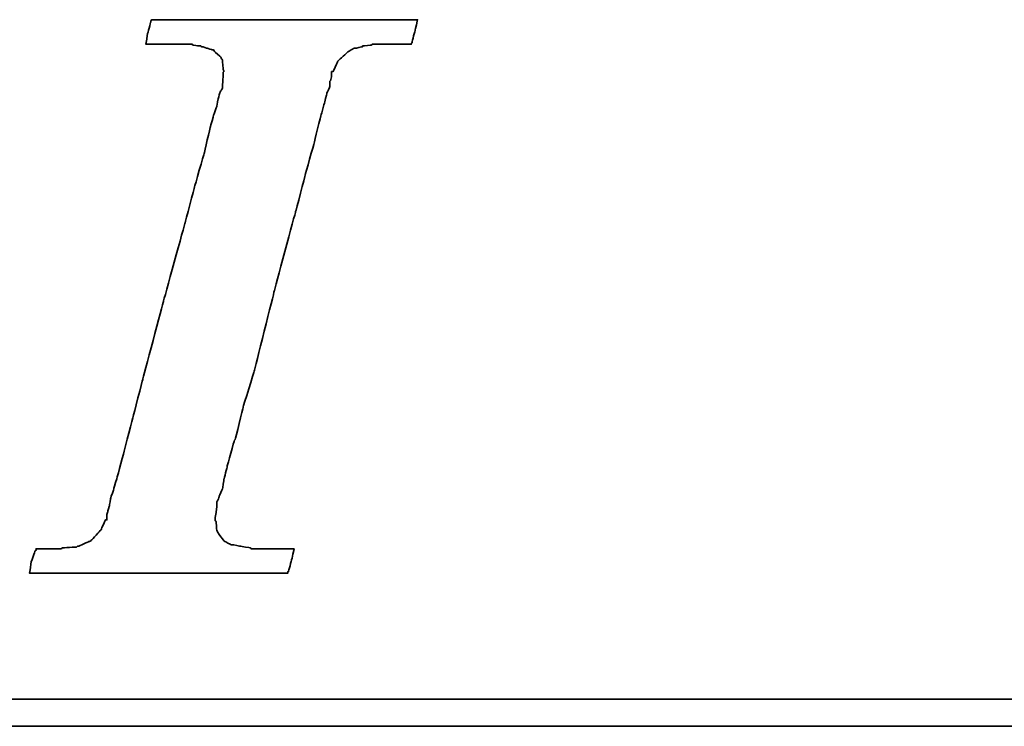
# Model space of a CAD drawing. Header units: millimetres. Extents: x 36 to 369, y 420 to 544.
# Tile 31 of 47: x 290.23 to 294.84, y 456.07 to 459.38. Entities that reach past the tile are written whole.
import ezdxf

# ---------------------------------------------------------------- set-up
doc = ezdxf.new("R2010")
doc.units = ezdxf.units.MM
doc.layers.add('DIM', color=4, linetype='CONTINUOUS')
doc.layers.add('layer 1', color=7, linetype='CONTINUOUS')

# ---------------------------------------------------------------- blocks, each defined once
blk = doc.blocks.new('TBI MOTION logo(完整正式版)')
at = {"layer": 'layer 1', "color": 22, "lineweight": 35}
for points, knots in [([(-40.59125, -7.94375), (-40.59125, -7.94375), (-40.97375, -7.94375), (-40.97375, -7.94375), (-40.97375, -7.94375), (-40.97375, -7.94375), (-41.38125, -7.94375), (-41.38125, -7.94375), (-41.38125, -7.94375), (-41.38125, -7.94375), (-41.54875, -7.94375), (-41.54875, -7.94375), (-41.54875, -7.94375), (-41.54875, -7.94375), (-41.59875, -7.94375), (-41.59875, -7.94375), (-41.59875, -7.94375), (-41.59875, -7.94375), (-41.88375, -7.94375), (-41.88375, -7.94375), (-41.88375, -7.94375), (-41.88375, -7.94375), (-41.90875, -7.91875), (-41.90875, -7.91875), (-41.90875, -7.91875), (-41.90875, -7.91875), (-42.19875, -7.87125), (-42.19875, -7.87125), (-42.19875, -7.87125), (-42.19875, -7.87125), (-42.43875, -7.82375), (-42.43875, -7.82375), (-42.43875, -7.82375), (-42.43875, -7.82375), (-42.45875, -7.82375), (-42.45875, -7.82375), (-42.45875, -7.82375), (-42.45875, -7.82375), (-42.48625, -7.82375), (-42.48625, -7.82375), (-42.48625, -7.82375), (-42.48625, -7.82375), (-42.67625, -7.72375), (-42.67625, -7.72375), (-42.67625, -7.72375), (-42.67625, -7.72375), (-42.70125, -7.70375), (-42.70125, -7.70375), (-42.70125, -7.70375), (-42.70125, -7.70375), (-42.72375, -7.67875), (-42.72375, -7.67875), (-42.72375, -7.67875), (-42.72375, -7.67875), (-42.86875, -7.48875), (-42.86875, -7.48875), (-42.86875, -7.48875), (-42.86875, -7.48875), (-42.89375, -7.43875), (-42.89375, -7.43875), (-42.89375, -7.43875), (-42.89375, -7.43875), (-42.91875, -7.38875), (-42.91875, -7.38875), (-42.91875, -7.38875), (-42.91875, -7.38875), (-42.93875, -7.12875), (-42.93875, -7.12875), (-42.93875, -7.12875), (-42.93875, -7.12875), (-42.96375, -7.10375), (-42.96375, -7.10375), (-42.96375, -7.10375), (-42.96375, -7.10375), (-42.96375, -7.05375), (-42.96375, -7.05375), (-42.96375, -7.05375), (-42.96375, -7.05375), (-42.96375, -7.00875), (-42.96375, -7.00875), (-42.96375, -7.00875), (-42.96375, -7.00875), (-42.91875, -6.69625), (-42.91875, -6.69625), (-42.91875, -6.69625), (-42.91875, -6.69625), (-42.91875, -6.62375), (-42.91875, -6.62375), (-42.91875, -6.62375), (-42.91875, -6.62375), (-42.91875, -6.59625), (-42.91875, -6.59625), (-42.91875, -6.59625), (-42.91875, -6.59625), (-42.91875, -6.57375), (-42.91875, -6.57375), (-42.91875, -6.57375), (-42.91875, -6.57375), (-42.91875, -6.52875), (-42.91875, -6.52875), (-42.91875, -6.52875), (-42.91875, -6.52875), (-42.89375, -6.50375), (-42.89375, -6.50375), (-42.89375, -6.50375), (-42.89375, -6.50375), (-42.84375, -6.38375), (-42.84375, -6.38375), (-42.84375, -6.38375), (-42.84375, -6.38375), (-42.84375, -6.35875), (-42.84375, -6.35875), (-42.84375, -6.35875), (-42.84375, -6.35875), (-42.74625, -6.14375), (-42.74625, -6.14375), (-42.74625, -6.14375), (-42.74625, -6.14375), (-42.70125, -5.85375), (-42.70125, -5.85375), (-42.70125, -5.85375), (-42.70125, -5.85375), (-42.60375, -5.47125), (-42.60375, -5.47125), (-42.60375, -5.47125), (-42.60375, -5.47125), (-42.60375, -5.44875), (-42.60375, -5.44875), (-42.60375, -5.44875), (-42.60375, -5.44875), (-42.38875, -4.67875), (-42.38875, -4.67875), (-42.38875, -4.67875), (-42.38875, -4.67875), (-42.36375, -4.65375), (-42.36375, -4.65375), (-42.36375, -4.65375), (-42.36375, -4.65375), (-42.12375, -3.69625), (-42.12375, -3.69625), (-42.12375, -3.69625), (-42.12375, -3.69625), (-42.12375, -3.67374), (-42.12375, -3.67374), (-42.12375, -3.67374), (-42.12375, -3.67374), (-41.78875, -2.59374), (-41.78875, -2.59374), (-41.78875, -2.59374), (-41.78875, -2.59374), (-41.18875, -0.19375), (-41.18875, -0.19375), (-41.18875, -0.19375), (-41.18875, -0.19375), (-40.54375, 2.20624), (-40.54375, 2.20624), (-40.54375, 2.20624), (-40.54375, 2.20624), (-40.25375, 3.30875), (-40.25375, 3.30875), (-40.25375, 3.30875), (-40.25375, 3.30875), (-39.98875, 4.27125), (-39.98875, 4.27125), (-39.98875, 4.27125), (-39.98875, 4.27125), (-39.77375, 5.13125), (-39.77375, 5.13125), (-39.77375, 5.13125), (-39.77375, 5.13125), (-39.67875, 5.47125), (-39.67875, 5.47125), (-39.67875, 5.47125), (-39.67875, 5.47125), (-39.60375, 5.75625), (-39.60375, 5.75625), (-39.60375, 5.75625), (-39.60375, 5.75625), (-39.60375, 5.78125), (-39.60375, 5.78125), (-39.60375, 5.78125), (-39.60375, 5.78125), (-39.50875, 5.97125), (-39.50875, 5.97125), (-39.50875, 5.97125), (-39.50875, 5.97125), (-39.50875, 6.13875), (-39.50875, 6.13875), (-39.50875, 6.13875), (-39.50875, 6.13875), (-39.48625, 6.16625), (-39.48625, 6.16625), (-39.48625, 6.16625), (-39.48625, 6.16625), (-39.46125, 6.28625), (-39.46125, 6.28625), (-39.46125, 6.28625), (-39.46125, 6.28625), (-39.46125, 6.42625), (-39.46125, 6.42625), (-39.46125, 6.42625), (-39.46125, 6.42625), (-39.41375, 6.42625), (-39.41375, 6.42625), (-39.41375, 6.42625), (-39.41375, 6.42625), (-39.29375, 6.69125), (-39.29375, 6.69125), (-39.29375, 6.69125), (-39.29375, 6.69125), (-39.26875, 6.74125), (-39.26875, 6.74125), (-39.26875, 6.74125), (-39.26875, 6.74125), (-39.24375, 6.76625), (-39.24375, 6.76625), (-39.24375, 6.76625), (-39.24375, 6.76625), (-38.98375, 7.00624), (-38.98375, 7.00624), (-38.98375, 7.00624), (-38.98375, 7.00624), (-38.95625, 7.02624), (-38.95625, 7.02624), (-38.95625, 7.02624), (-38.95625, 7.02624), (-38.78875, 7.12624), (-38.78875, 7.12624), (-38.78875, 7.12624), (-38.78875, 7.12624), (-38.76375, 7.12624), (-38.76375, 7.12624), (-38.76375, 7.12624), (-38.76375, 7.12624), (-38.74375, 7.12624), (-38.74375, 7.12624), (-38.74375, 7.12624), (-38.74375, 7.12624), (-38.52875, 7.17125), (-38.52875, 7.17125), (-38.52875, 7.17125), (-38.52875, 7.17125), (-38.52875, 7.19624), (-38.52875, 7.19624), (-38.52875, 7.19624), (-38.52875, 7.19624), (-38.50375, 7.19624), (-38.50375, 7.19624), (-38.50375, 7.19624), (-38.50375, 7.19624), (-38.26125, 7.21875), (-38.26125, 7.21875), (-38.26125, 7.21875), (-38.26125, 7.21875), (-38.23875, 7.24624), (-38.23875, 7.24624), (-38.23875, 7.24624), (-38.23875, 7.24624), (-38.21625, 7.24624), (-38.21625, 7.24624), (-38.21625, 7.24624), (-38.21625, 7.24624), (-38.18875, 7.24624), (-38.18875, 7.24624), (-38.18875, 7.24624), (-38.18875, 7.24624), (-37.90375, 7.24624), (-37.90375, 7.24624), (-37.90375, 7.24624), (-37.90375, 7.24624), (-37.85375, 7.24624), (-37.85375, 7.24624), (-37.85375, 7.24624), (-37.85375, 7.24624), (-37.75875, 7.24624), (-37.75875, 7.24624), (-37.75875, 7.24624), (-37.75875, 7.24624), (-37.42375, 7.24624), (-37.42375, 7.24624), (-37.42375, 7.24624), (-37.42375, 7.24624), (-37.08875, 7.24624), (-37.08875, 7.24624), (-37.08875, 7.24624), (-37.08875, 7.24624), (-37.06375, 7.24624), (-37.06375, 7.24624), (-37.06375, 7.24624), (-37.06375, 7.24624), (-37.06375, 7.26624), (-37.06375, 7.26624), (-37.06375, 7.26624), (-37.06375, 7.26624), (-37.03875, 7.29125), (-37.03875, 7.29125), (-37.03875, 7.29125), (-37.03875, 7.29125), (-37.03875, 7.31625), (-37.03875, 7.31625), (-37.03875, 7.31625), (-37.03875, 7.31625), (-36.94125, 7.67625), (-36.94125, 7.67625), (-36.94125, 7.67625), (-36.94125, 7.67625), (-36.86875, 7.98625), (-36.86875, 7.98625), (-36.86875, 7.98625), (-36.86875, 7.98625), (-36.98875, 7.98625), (-36.98875, 7.98625), (-36.98875, 7.98625), (-36.98875, 7.98625), (-37.42375, 7.98625), (-37.42375, 7.98625), (-37.42375, 7.98625), (-37.42375, 7.98625), (-37.94875, 7.98625), (-37.94875, 7.98625), (-37.94875, 7.98625), (-37.94875, 7.98625), (-38.57375, 7.98625), (-38.57375, 7.98625), (-38.57375, 7.98625), (-38.57375, 7.98625), (-39.29375, 7.98625), (-39.29375, 7.98625), (-39.29375, 7.98625), (-39.29375, 7.98625), (-40.82875, 7.98625), (-40.82875, 7.98625), (-40.82875, 7.98625), (-40.82875, 7.98625), (-42.36375, 7.98625), (-42.36375, 7.98625), (-42.36375, 7.98625), (-42.36375, 7.98625), (-43.08375, 7.98625), (-43.08375, 7.98625), (-43.08375, 7.98625), (-43.08375, 7.98625), (-43.70875, 7.98625), (-43.70875, 7.98625), (-43.70875, 7.98625), (-43.70875, 7.98625), (-44.23375, 7.98625), (-44.23375, 7.98625), (-44.23375, 7.98625), (-44.23375, 7.98625), (-44.66875, 7.98625), (-44.66875, 7.98625), (-44.66875, 7.98625), (-44.66875, 7.98625), (-44.88375, 7.98625), (-44.88375, 7.98625), (-44.88375, 7.98625), (-44.88375, 7.98625), (-44.90875, 7.94125), (-44.90875, 7.94125), (-44.90875, 7.94125), (-44.90875, 7.94125), (-44.90875, 7.91625), (-44.90875, 7.91625), (-44.90875, 7.91625), (-44.90875, 7.91625), (-45.00375, 7.55625), (-45.00375, 7.55625), (-45.00375, 7.55625), (-45.00375, 7.55625), (-45.05375, 7.24624), (-45.05375, 7.24624), (-45.05375, 7.24624), (-45.05375, 7.24624), (-44.61875, 7.24624), (-44.61875, 7.24624), (-44.61875, 7.24624), (-44.61875, 7.24624), (-44.11375, 7.24624), (-44.11375, 7.24624), (-44.11375, 7.24624), (-44.11375, 7.24624), (-43.99375, 7.24624), (-43.99375, 7.24624), (-43.99375, 7.24624), (-43.99375, 7.24624), (-43.94625, 7.24624), (-43.94625, 7.24624), (-43.94625, 7.24624), (-43.94625, 7.24624), (-43.92374, 7.24624), (-43.92374, 7.24624), (-43.92374, 7.24624), (-43.92374, 7.24624), (-43.65875, 7.24624), (-43.65875, 7.24624), (-43.65875, 7.24624), (-43.65875, 7.24624), (-43.63875, 7.21875), (-43.63875, 7.21875), (-43.63875, 7.21875), (-43.63875, 7.21875), (-43.46875, 7.19624), (-43.46875, 7.19624), (-43.46875, 7.19624), (-43.46875, 7.19624), (-43.39875, 7.19624), (-43.39875, 7.19624), (-43.39875, 7.19624), (-43.39875, 7.19624), (-43.37125, 7.17125), (-43.37125, 7.17125), (-43.37125, 7.17125), (-43.37125, 7.17125), (-43.34875, 7.17125), (-43.34875, 7.17125), (-43.34875, 7.17125), (-43.34875, 7.17125), (-43.20375, 7.12624), (-43.20375, 7.12624), (-43.20375, 7.12624), (-43.20375, 7.12624), (-43.05875, 7.07624), (-43.05875, 7.07624), (-43.05875, 7.07624), (-43.05875, 7.07624), (-43.01375, 7.07624), (-43.01375, 7.07624), (-43.01375, 7.07624), (-43.01375, 7.07624), (-42.98875, 7.02624), (-42.98875, 7.02624), (-42.98875, 7.02624), (-42.98875, 7.02624), (-42.79875, 6.86125), (-42.79875, 6.86125), (-42.79875, 6.86125), (-42.79875, 6.86125), (-42.77375, 6.81125), (-42.77375, 6.81125), (-42.77375, 6.81125), (-42.77375, 6.81125), (-42.74625, 6.76625), (-42.74625, 6.76625), (-42.74625, 6.76625), (-42.74625, 6.76625), (-42.72375, 6.47625), (-42.72375, 6.47625), (-42.72375, 6.47625), (-42.72375, 6.47625), (-42.70125, 6.45124), (-42.70125, 6.45124), (-42.70125, 6.45124), (-42.70125, 6.45124), (-42.70125, 6.42625), (-42.70125, 6.42625), (-42.70125, 6.42625), (-42.70125, 6.42625), (-42.72375, 6.40625), (-42.72375, 6.40625), (-42.72375, 6.40625), (-42.72375, 6.40625), (-42.74625, 5.97125), (-42.74625, 5.97125), (-42.74625, 5.97125), (-42.74625, 5.97125), (-42.74625, 5.94625), (-42.74625, 5.94625), (-42.74625, 5.94625), (-42.74625, 5.94625), (-42.74625, 5.92625), (-42.74625, 5.92625), (-42.74625, 5.92625), (-42.74625, 5.92625), (-42.77375, 5.87625), (-42.77375, 5.87625), (-42.77375, 5.87625), (-42.77375, 5.87625), (-42.81875, 5.80625), (-42.81875, 5.80625), (-42.81875, 5.80625), (-42.81875, 5.80625), (-42.86875, 5.63625), (-42.86875, 5.63625), (-42.86875, 5.63625), (-42.86875, 5.63625), (-42.91875, 5.39625), (-42.91875, 5.39625), (-42.91875, 5.39625), (-42.91875, 5.39625), (-42.91875, 5.37124), (-42.91875, 5.37124), (-42.91875, 5.37124), (-42.91875, 5.37124), (-43.01375, 5.10874), (-43.01375, 5.10874), (-43.01375, 5.10874), (-43.01375, 5.10874), (-43.10875, 4.77124), (-43.10875, 4.77124), (-43.10875, 4.77124), (-43.10875, 4.77124), (-43.29875, 3.95625), (-43.29875, 3.95625), (-43.29875, 3.95625), (-43.29875, 3.95625), (-43.58875, 2.95125), (-43.58875, 2.95125), (-43.58875, 2.95125), (-43.58875, 2.95125), (-43.87375, 1.87125), (-43.87375, 1.87125), (-43.87375, 1.87125), (-43.87375, 1.87125), (-44.52625, -0.50374), (-44.52625, -0.50374), (-44.52625, -0.50374), (-44.52625, -0.50374), (-45.14875, -2.85375), (-45.14875, -2.85375), (-45.14875, -2.85375), (-45.14875, -2.85375), (-45.43375, -3.95875), (-45.43375, -3.95875), (-45.43375, -3.95875), (-45.43375, -3.95875), (-45.69875, -4.96875), (-45.69875, -4.96875), (-45.69875, -4.96875), (-45.69875, -4.96875), (-45.91375, -5.78375), (-45.91375, -5.78375), (-45.91375, -5.78375), (-45.91375, -5.78375), (-46.01375, -6.11875), (-46.01375, -6.11875), (-46.01375, -6.11875), (-46.01375, -6.11875), (-46.01375, -6.14375), (-46.01375, -6.14375), (-46.01375, -6.14375), (-46.01375, -6.14375), (-46.10875, -6.40875), (-46.10875, -6.40875), (-46.10875, -6.40875), (-46.10875, -6.40875), (-46.15375, -6.64875), (-46.15375, -6.64875), (-46.15375, -6.64875), (-46.15375, -6.64875), (-46.20375, -6.83875), (-46.20375, -6.83875), (-46.20375, -6.83875), (-46.20375, -6.83875), (-46.22875, -6.93375), (-46.22875, -6.93375), (-46.22875, -6.93375), (-46.22875, -6.93375), (-46.22875, -7.07875), (-46.22875, -7.07875), (-46.22875, -7.07875), (-46.22875, -7.07875), (-46.27375, -7.07875), (-46.27375, -7.07875), (-46.27375, -7.07875), (-46.27375, -7.07875), (-46.39375, -7.34375), (-46.39375, -7.34375), (-46.39375, -7.34375), (-46.39375, -7.34375), (-46.39375, -7.36875), (-46.39375, -7.36875), (-46.39375, -7.36875), (-46.39375, -7.36875), (-46.42125, -7.38875), (-46.42125, -7.38875), (-46.42125, -7.38875), (-46.42125, -7.38875), (-46.68375, -7.67875), (-46.68375, -7.67875), (-46.68375, -7.67875), (-46.68375, -7.67875), (-46.70875, -7.70375), (-46.70875, -7.70375), (-46.70875, -7.70375), (-46.70875, -7.70375), (-46.75375, -7.72375), (-46.75375, -7.72375), (-46.75375, -7.72375), (-46.75375, -7.72375), (-47.08875, -7.87125), (-47.08875, -7.87125), (-47.08875, -7.87125), (-47.08875, -7.87125), (-47.11625, -7.87125), (-47.11625, -7.87125), (-47.11625, -7.87125), (-47.11625, -7.87125), (-47.13875, -7.89375), (-47.13875, -7.89375), (-47.13875, -7.89375), (-47.13875, -7.89375), (-47.56875, -7.91875), (-47.56875, -7.91875), (-47.56875, -7.91875), (-47.56875, -7.91875), (-47.59625, -7.94375), (-47.59625, -7.94375), (-47.59625, -7.94375), (-47.59625, -7.94375), (-47.64375, -7.94375), (-47.64375, -7.94375), (-47.64375, -7.94375), (-47.64375, -7.94375), (-47.73625, -7.94375), (-47.73625, -7.94375), (-47.73625, -7.94375), (-47.73625, -7.94375), (-48.07375, -7.94375), (-48.07375, -7.94375), (-48.07375, -7.94375), (-48.07375, -7.94375), (-48.36125, -7.94375), (-48.36125, -7.94375), (-48.36125, -7.94375), (-48.36125, -7.94375), (-48.36125, -7.96625), (-48.36125, -7.96625), (-48.36125, -7.96625), (-48.36125, -7.96625), (-48.36125, -7.99125), (-48.36125, -7.99125), (-48.36125, -7.99125), (-48.36125, -7.99125), (-48.38875, -8.01375), (-48.38875, -8.01375), (-48.38875, -8.01375), (-48.38875, -8.01375), (-48.50875, -8.34875), (-48.50875, -8.34875), (-48.50875, -8.34875), (-48.50875, -8.34875), (-48.55375, -8.68625), (-48.55375, -8.68625), (-48.55375, -8.68625), (-48.55375, -8.68625), (-48.45875, -8.68625), (-48.45875, -8.68625), (-48.45875, -8.68625), (-48.45875, -8.68625), (-48.07375, -8.68625), (-48.07375, -8.68625), (-48.07375, -8.68625), (-48.07375, -8.68625), (-47.52375, -8.68625), (-47.52375, -8.68625), (-47.52375, -8.68625), (-47.52375, -8.68625), (-46.92375, -8.68625), (-46.92375, -8.68625), (-46.92375, -8.68625), (-46.92375, -8.68625), (-46.25375, -8.68625), (-46.25375, -8.68625), (-46.25375, -8.68625), (-46.25375, -8.68625), (-46.20375, -8.68625), (-46.20375, -8.68625), (-46.20375, -8.68625), (-46.20375, -8.68625), (-44.71375, -8.68625), (-44.71375, -8.68625), (-44.71375, -8.68625), (-44.71375, -8.68625), (-43.22875, -8.68625), (-43.22875, -8.68625), (-43.22875, -8.68625), (-43.22875, -8.68625), (-42.55875, -8.68625), (-42.55875, -8.68625), (-42.55875, -8.68625), (-42.55875, -8.68625), (-42.50875, -8.68625), (-42.50875, -8.68625), (-42.50875, -8.68625), (-42.50875, -8.68625), (-41.93375, -8.68625), (-41.93375, -8.68625), (-41.93375, -8.68625), (-41.93375, -8.68625), (-41.38125, -8.68625), (-41.38125, -8.68625), (-41.38125, -8.68625), (-41.38125, -8.68625), (-40.97375, -8.68625), (-40.97375, -8.68625), (-40.97375, -8.68625), (-40.97375, -8.68625), (-40.78125, -8.68625), (-40.78125, -8.68625), (-40.78125, -8.68625), (-40.78125, -8.68625), (-40.78125, -8.63875), (-40.78125, -8.63875), (-40.78125, -8.63875), (-40.78125, -8.63875), (-40.75875, -8.63875), (-40.75875, -8.63875), (-40.75875, -8.63875), (-40.75875, -8.63875), (-40.66375, -8.27875), (-40.66375, -8.27875), (-40.66375, -8.27875), (-40.66375, -8.27875), (-40.59125, -7.94375), (-40.59125, -7.94375)], [0, 0, 0, 0, 0.00558659, 0.00558659, 0.00558659, 0.0055866, 0.01117318, 0.01117318, 0.01117318, 0.01117319, 0.01675978, 0.01675978, 0.01675978, 0.01675979, 0.02234637, 0.02234637, 0.02234637, 0.02234638, 0.02793296, 0.02793296, 0.02793296, 0.02793297, 0.03351955, 0.03351955, 0.03351955, 0.03351956, 0.03910615, 0.03910615, 0.03910615, 0.03910616, 0.04469274, 0.04469274, 0.04469274, 0.04469275, 0.05027933, 0.05027933, 0.05027933, 0.05027934, 0.05586592, 0.05586592, 0.05586592, 0.05586593, 0.06145251, 0.06145251, 0.06145251, 0.06145252, 0.06703911, 0.06703911, 0.06703911, 0.06703912, 0.0726257, 0.0726257, 0.0726257, 0.07262571, 0.07821229, 0.07821229, 0.07821229, 0.0782123, 0.08379888, 0.08379888, 0.08379888, 0.08379889, 0.08938547, 0.08938547, 0.08938547, 0.08938548, 0.09497207, 0.09497207, 0.09497207, 0.09497208, 0.10055866, 0.10055866, 0.10055866, 0.10055867, 0.10614525, 0.10614525, 0.10614525, 0.10614526, 0.11173184, 0.11173184, 0.11173184, 0.11173185, 0.11731844, 0.11731844, 0.11731844, 0.11731845, 0.12290503, 0.12290503, 0.12290503, 0.12290504, 0.12849162, 0.12849162, 0.12849162, 0.12849163, 0.13407821, 0.13407821, 0.13407821, 0.13407822, 0.1396648, 0.1396648, 0.1396648, 0.13966481, 0.1452514, 0.1452514, 0.1452514, 0.14525141, 0.15083799, 0.15083799, 0.15083799, 0.150838, 0.15642458, 0.15642458, 0.15642458, 0.15642459, 0.16201117, 0.16201117, 0.16201117, 0.16201118, 0.16759777, 0.16759777, 0.16759777, 0.16759778, 0.17318436, 0.17318436, 0.17318436, 0.17318437, 0.17877095, 0.17877095, 0.17877095, 0.17877096, 0.18435754, 0.18435754, 0.18435754, 0.18435755, 0.18994413, 0.18994413, 0.18994413, 0.18994414, 0.19553073, 0.19553073, 0.19553073, 0.19553074, 0.20111732, 0.20111732, 0.20111732, 0.20111733, 0.20670391, 0.20670391, 0.20670391, 0.20670392, 0.2122905, 0.2122905, 0.2122905, 0.21229051, 0.21787709, 0.21787709, 0.21787709, 0.2178771, 0.22346369, 0.22346369, 0.22346369, 0.2234637, 0.22905028, 0.22905028, 0.22905028, 0.22905029, 0.23463687, 0.23463687, 0.23463687, 0.23463688, 0.24022346, 0.24022346, 0.24022346, 0.24022347, 0.24581006, 0.24581006, 0.24581006, 0.24581007, 0.25139665, 0.25139665, 0.25139665, 0.25139666, 0.25698324, 0.25698324, 0.25698324, 0.25698325, 0.26256983, 0.26256983, 0.26256983, 0.26256984, 0.26815642, 0.26815642, 0.26815642, 0.26815643, 0.27374302, 0.27374302, 0.27374302, 0.27374303, 0.27932961, 0.27932961, 0.27932961, 0.27932962, 0.2849162, 0.2849162, 0.2849162, 0.28491621, 0.29050279, 0.29050279, 0.29050279, 0.2905028, 0.29608939, 0.29608939, 0.29608939, 0.2960894, 0.30167598, 0.30167598, 0.30167598, 0.30167599, 0.30726257, 0.30726257, 0.30726257, 0.30726258, 0.31284916, 0.31284916, 0.31284916, 0.31284917, 0.31843575, 0.31843575, 0.31843575, 0.31843576, 0.32402235, 0.32402235, 0.32402235, 0.32402236, 0.32960894, 0.32960894, 0.32960894, 0.32960895, 0.33519553, 0.33519553, 0.33519553, 0.33519554, 0.34078212, 0.34078212, 0.34078212, 0.34078213, 0.34636872, 0.34636872, 0.34636872, 0.34636873, 0.35195531, 0.35195531, 0.35195531, 0.35195532, 0.3575419, 0.3575419, 0.3575419, 0.35754191, 0.36312849, 0.36312849, 0.36312849, 0.3631285, 0.36871508, 0.36871508, 0.36871508, 0.36871509, 0.37430168, 0.37430168, 0.37430168, 0.37430169, 0.37988827, 0.37988827, 0.37988827, 0.37988828, 0.38547486, 0.38547486, 0.38547486, 0.38547487, 0.39106145, 0.39106145, 0.39106145, 0.39106146, 0.39664804, 0.39664804, 0.39664804, 0.39664805, 0.40223464, 0.40223464, 0.40223464, 0.40223465, 0.40782123, 0.40782123, 0.40782123, 0.40782124, 0.41340782, 0.41340782, 0.41340782, 0.41340783, 0.41899441, 0.41899441, 0.41899441, 0.41899442, 0.42458101, 0.42458101, 0.42458101, 0.42458102, 0.4301676, 0.4301676, 0.4301676, 0.43016761, 0.43575419, 0.43575419, 0.43575419, 0.4357542, 0.44134078, 0.44134078, 0.44134078, 0.44134079, 0.44692737, 0.44692737, 0.44692737, 0.44692738, 0.45251397, 0.45251397, 0.45251397, 0.45251398, 0.45810056, 0.45810056, 0.45810056, 0.45810057, 0.46368715, 0.46368715, 0.46368715, 0.46368716, 0.46927374, 0.46927374, 0.46927374, 0.46927375, 0.47486034, 0.47486034, 0.47486034, 0.47486035, 0.48044693, 0.48044693, 0.48044693, 0.48044694, 0.48603352, 0.48603352, 0.48603352, 0.48603353, 0.49162011, 0.49162011, 0.49162011, 0.49162012, 0.4972067, 0.4972067, 0.4972067, 0.49720671, 0.5027933, 0.5027933, 0.5027933, 0.50279331, 0.50837989, 0.50837989, 0.50837989, 0.5083799, 0.51396648, 0.51396648, 0.51396648, 0.51396649, 0.51955307, 0.51955307, 0.51955307, 0.51955308, 0.52513966, 0.52513966, 0.52513966, 0.52513967, 0.53072626, 0.53072626, 0.53072626, 0.53072627, 0.53631285, 0.53631285, 0.53631285, 0.53631286, 0.54189944, 0.54189944, 0.54189944, 0.54189945, 0.54748603, 0.54748603, 0.54748603, 0.54748604, 0.55307263, 0.55307263, 0.55307263, 0.55307264, 0.55865922, 0.55865922, 0.55865922, 0.55865923, 0.56424581, 0.56424581, 0.56424581, 0.56424582, 0.5698324, 0.5698324, 0.5698324, 0.56983241, 0.57541899, 0.57541899, 0.57541899, 0.575419, 0.58100559, 0.58100559, 0.58100559, 0.5810056, 0.58659218, 0.58659218, 0.58659218, 0.58659219, 0.59217877, 0.59217877, 0.59217877, 0.59217878, 0.59776536, 0.59776536, 0.59776536, 0.59776537, 0.60335196, 0.60335196, 0.60335196, 0.60335197, 0.60893855, 0.60893855, 0.60893855, 0.60893856, 0.61452514, 0.61452514, 0.61452514, 0.61452515, 0.62011173, 0.62011173, 0.62011173, 0.62011174, 0.62569832, 0.62569832, 0.62569832, 0.62569833, 0.63128492, 0.63128492, 0.63128492, 0.63128493, 0.63687151, 0.63687151, 0.63687151, 0.63687152, 0.6424581, 0.6424581, 0.6424581, 0.64245811, 0.64804469, 0.64804469, 0.64804469, 0.6480447, 0.65363128, 0.65363128, 0.65363128, 0.65363129, 0.65921788, 0.65921788, 0.65921788, 0.65921789, 0.66480447, 0.66480447, 0.66480447, 0.66480448, 0.67039106, 0.67039106, 0.67039106, 0.67039107, 0.67597765, 0.67597765, 0.67597765, 0.67597766, 0.68156425, 0.68156425, 0.68156425, 0.68156426, 0.68715084, 0.68715084, 0.68715084, 0.68715085, 0.69273743, 0.69273743, 0.69273743, 0.69273744, 0.69832402, 0.69832402, 0.69832402, 0.69832403, 0.70391061, 0.70391061, 0.70391061, 0.70391062, 0.70949721, 0.70949721, 0.70949721, 0.70949722, 0.7150838, 0.7150838, 0.7150838, 0.71508381, 0.72067039, 0.72067039, 0.72067039, 0.7206704, 0.72625698, 0.72625698, 0.72625698, 0.72625699, 0.73184358, 0.73184358, 0.73184358, 0.73184359, 0.73743017, 0.73743017, 0.73743017, 0.73743018, 0.74301676, 0.74301676, 0.74301676, 0.74301677, 0.74860335, 0.74860335, 0.74860335, 0.74860336, 0.75418994, 0.75418994, 0.75418994, 0.75418995, 0.75977654, 0.75977654, 0.75977654, 0.75977655, 0.76536313, 0.76536313, 0.76536313, 0.76536314, 0.77094972, 0.77094972, 0.77094972, 0.77094973, 0.77653631, 0.77653631, 0.77653631, 0.77653632, 0.78212291, 0.78212291, 0.78212291, 0.78212292, 0.7877095, 0.7877095, 0.7877095, 0.78770951, 0.79329609, 0.79329609, 0.79329609, 0.7932961, 0.79888268, 0.79888268, 0.79888268, 0.79888269, 0.80446927, 0.80446927, 0.80446927, 0.80446928, 0.81005587, 0.81005587, 0.81005587, 0.81005588, 0.81564246, 0.81564246, 0.81564246, 0.81564247, 0.82122905, 0.82122905, 0.82122905, 0.82122906, 0.82681564, 0.82681564, 0.82681564, 0.82681565, 0.83240223, 0.83240223, 0.83240223, 0.83240224, 0.83798883, 0.83798883, 0.83798883, 0.83798884, 0.84357542, 0.84357542, 0.84357542, 0.84357543, 0.84916201, 0.84916201, 0.84916201, 0.84916202, 0.8547486, 0.8547486, 0.8547486, 0.85474861, 0.8603352, 0.8603352, 0.8603352, 0.86033521, 0.86592179, 0.86592179, 0.86592179, 0.8659218, 0.87150838, 0.87150838, 0.87150838, 0.87150839, 0.87709497, 0.87709497, 0.87709497, 0.87709498, 0.88268156, 0.88268156, 0.88268156, 0.88268157, 0.88826816, 0.88826816, 0.88826816, 0.88826817, 0.89385475, 0.89385475, 0.89385475, 0.89385476, 0.89944134, 0.89944134, 0.89944134, 0.89944135, 0.90502793, 0.90502793, 0.90502793, 0.90502794, 0.91061453, 0.91061453, 0.91061453, 0.91061454, 0.91620112, 0.91620112, 0.91620112, 0.91620113, 0.92178771, 0.92178771, 0.92178771, 0.92178772, 0.9273743, 0.9273743, 0.9273743, 0.92737431, 0.93296089, 0.93296089, 0.93296089, 0.9329609, 0.93854749, 0.93854749, 0.93854749, 0.9385475, 0.94413408, 0.94413408, 0.94413408, 0.94413409, 0.94972067, 0.94972067, 0.94972067, 0.94972068, 0.95530726, 0.95530726, 0.95530726, 0.95530727, 0.96089385, 0.96089385, 0.96089385, 0.96089386, 0.96648045, 0.96648045, 0.96648045, 0.96648046, 0.97206704, 0.97206704, 0.97206704, 0.97206705, 0.97765363, 0.97765363, 0.97765363, 0.97765364, 0.98324022, 0.98324022, 0.98324022, 0.98324023, 0.98882682, 0.98882682, 0.98882682, 0.98882683, 0.99441341, 0.99441341, 0.99441341, 0.99441342, 1, 1, 1, 1]), ([(75.90875, -9.47875), (75.90875, -9.47875), (75.90875, -12.28625), (75.90875, -12.28625), (75.90875, -12.28625), (75.90875, -12.28625), (75.90875, -12.47875), (75.90875, -12.47875), (75.90875, -12.47875), (75.90875, -12.47875), (75.71625, -12.47875), (75.71625, -12.47875), (75.71625, -12.47875), (75.71625, -12.47875), (-88.32875, -12.47875), (-88.32875, -12.47875), (-88.32875, -12.47875), (-88.32875, -12.47875), (-88.32875, -13.29375), (-88.32875, -13.29375), (-88.32875, -13.29375), (-88.32875, -13.29375), (82.89125, -13.29375), (82.89125, -13.29375), (82.89125, -13.29375), (82.89125, -13.29375), (75.90875, -9.47875), (75.90875, -9.47875)], [0, 0, 0, 0, 0.14285714, 0.14285714, 0.14285714, 0.14285715, 0.28571429, 0.28571429, 0.28571429, 0.2857143, 0.42857143, 0.42857143, 0.42857143, 0.42857144, 0.57142857, 0.57142857, 0.57142857, 0.57142858, 0.71428571, 0.71428571, 0.71428571, 0.71428572, 0.85714286, 0.85714286, 0.85714286, 0.85714287, 1, 1, 1, 1])]:
    blk.add_open_spline(points, degree=3, knots=knots, dxfattribs=at)

msp = doc.modelspace()

# ---------------------------------------------------------------- block references
at = {"layer": 'DIM', "color": 0, "xscale": 0.1555785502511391, "yscale": 0.1555785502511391, "zscale": 0.1555785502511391}
msp.add_blockref('TBI MOTION logo(完整正式版)', (297.8307, 458.1342), dxfattribs=at)

doc.saveas('drawing.dxf')
